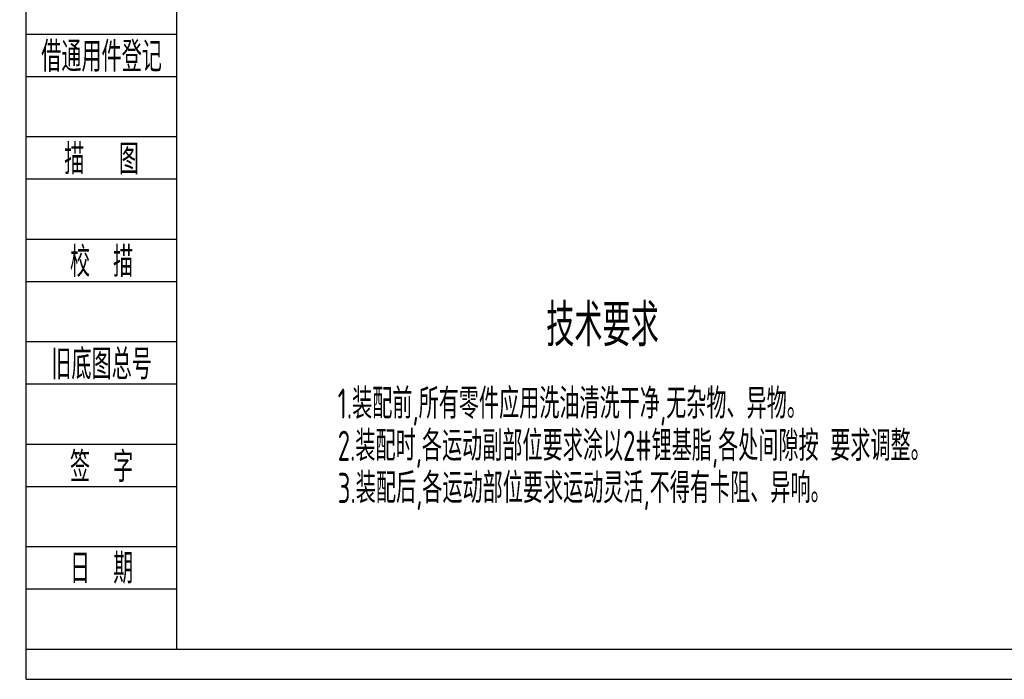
# Model space of a CAD drawing. Header units: millimetres. Extents: x -33 to 494, y -6 to 365.
# Tile 1 of 9: x -33 to 171, y -6 to 130. Entities that reach past the tile are written whole.
import ezdxf
from ezdxf.enums import TextEntityAlignment as Align

# ---------------------------------------------------------------- set-up
doc = ezdxf.new("R2010")
doc.units = ezdxf.units.MM
doc.header["$LTSCALE"] = 12.5
for name, color, linetype in [('2细线层', 4, 'Continuous'), ('6文字层', 3, 'Continuous'), ('图框层', 7, 'Continuous')]:
    doc.layers.add(name, color=color, linetype=linetype)
doc.styles.add('PC_TEXTSTYLE', font='isocp.shx', dxfattribs={"width": 0.8, "bigfont": 'hzfs.shx'})

# ---------------------------------------------------------------- blocks, each defined once
blk = doc.blocks.new('PC_FJL_BLOCK')
at = {"layer": '2细线层'}
for p, q in [((-25, 102), (0, 102)), ((-25, 95), (0, 95)), ((-25, 85), (0, 85)), ((-25, 78), (0, 78)), ((-25, 68), (0, 68)), ((-25, 61), (0, 61)), ((-25, 51), (0, 51)), ((-25, 44), (0, 44)), ((-25, 34), (0, 34)), ((-25, 27), (0, 27)), ((-25, 17), (0, 17)), ((-25, 10), (0, 10)), ((-25, 0), (0, 0))]:
    blk.add_line(p, q, dxfattribs=at)
at = {"layer": '6文字层', "color": 3, "style": 'PC_TEXTSTYLE'}
for s, width, p in [('借通用件登记', 0.667, (-12.5, 98.5)), ('描   图', 0.6667, (-12.5, 81.5)), ('校  描', 0.667, (-12.5, 64.5)), ('旧底图总号', 0.667, (-12.5, 47.5)), ('签  字', 0.667, (-12.5, 30.5)), ('日  期', 0.667, (-12.49, 13.6))]:
    blk.add_text(s, height=5, dxfattribs=dict(at, width=width)).set_placement(p, align=Align.MIDDLE)
at = {"layer": '6文字层', "style": 'PC_TEXTSTYLE'}
for tag, width, p, p2 in [('借通用件登记', 0.671328, (-23.44, 86.36), (-1.25, 86.36)), ('描图', 2.120922, (-23.44, 69.36), (-1.25, 69.36)), ('校图', 2.149976, (-23.75, 52.06), (-1.25, 52.06)), ('旧底图总号', 0.761452, (-22.84, 35.67), (-1.86, 35.67)), ('签字', 2.026939, (-23.14, 18.37), (-1.56, 18.37)), ('日期', 1.89999, (-22.84, 1.37), (-2.17, 1.37))]:
    blk.add_attdef(tag, text='', height=5, dxfattribs=dict(at, width=width)).set_placement(p, p2, align=Align.FIT)

msp = doc.modelspace()

# ---------------------------------------------------------------- linework, layer by layer
at = {"layer": '2细线层'}
for q in [(-31.25, 365), (493.75, -6.25)]:
    msp.add_line((-31.25, -6.25), q, dxfattribs=at)
at = {"layer": '图框层'}
for q in [(0, 358.75), (487.5, 0)]:
    msp.add_line((0, 0), q, dxfattribs=at)

# ---------------------------------------------------------------- block references
at = {"layer": '图框层', "xscale": 1.25, "yscale": 1.25, "zscale": 1.25}
msp.add_blockref('PC_FJL_BLOCK', (0, 0), dxfattribs=at)

# ---------------------------------------------------------------- texts
at = {"layer": '6文字层', "style": 'PC_TEXTSTYLE', "width": 0.667}
msp.add_text('技术要求', height=8.75, dxfattribs=at).set_placement((88.2, 71.54), align=Align.TOP_CENTER)
for s, p in [('1.装配前,所有零件应用洗油清洗干净,无杂物、异物。', (33.32, 54.04)), ('2.装配时,各运动副部位要求涂以2#锂基脂,各处间隙按 要求调整。', (33.32, 45.29)), ('3.装配后,各运动部位要求运动灵活,不得有卡阻、异响。', (33.32, 36.54))]:
    msp.add_text(s, height=6.25, dxfattribs=at).set_placement(p, align=Align.TOP_LEFT)

doc.saveas('drawing.dxf')
